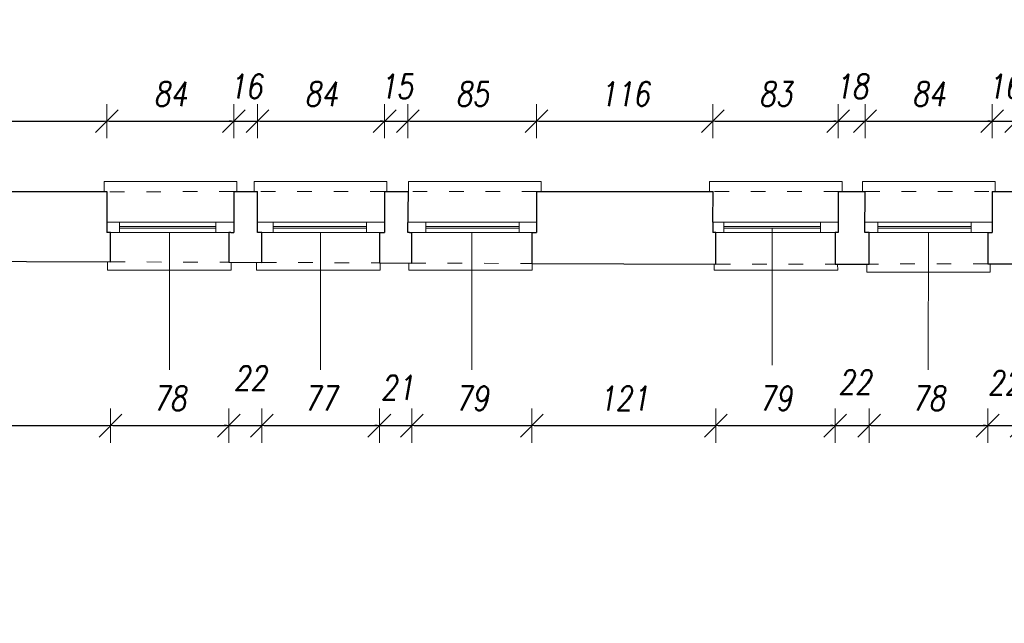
# Model space of a CAD drawing. Header units: millimetres. Extents: x -58431 to 28973, y -32170 to 9431.
# Tile 38 of 54: x -28274 to -21783, y -13723 to -9742. Entities that reach past the tile are written whole.
import ezdxf

# ---------------------------------------------------------------- set-up
doc = ezdxf.new("R2010")
doc.units = ezdxf.units.MM
doc.header["$LTSCALE"] = 8
doc.linetypes.add('ACAD_ISO03W100', pattern=[30, 12, -18])
doc.layers.get('Defpoints').update_dxf_attribs({"lineweight": 0})
for name, color, linetype, lineweight in [('A_DIMEN', 7, 'Continuous', 0), ('BAM_OPISY POWIERZCHNI', 40, 'Continuous', 0), ('piętro_dzwi i okna', 3, 'Continuous', 0), ('piętro_parapet', 6, 'Continuous', 0), ('piętro_podciąg', 2, 'ACAD_ISO03W100', 0), ('piętro_rzut', 7, 'Continuous', 30), ('wymiarowanie', 4, 'Continuous', 0)]:
    doc.layers.add(name, color=color, linetype=linetype, lineweight=lineweight)
doc.styles.add('ROMANS1', font='romans.shx', dxfattribs={"width": 0.8, "oblique": 10})
doc.dimstyles.new('NARCH100', dxfattribs={"dimscale": 100, "dimtxt": 1.6, "dimasz": 0.15, "dimexe": 0, "dimexo": 0, "dimgap": 1, "dimtad": 1, "dimdec": 0, "dimlfac": 0.1, "dimrnd": 1, "dimdsep": 46, "dimtxsty": 'ROMANS1', "dimblk": 'wym', "dimcen": -1.5, "dimse1": 1, "dimse2": 1, "dimclrd": 4, "dimclre": 4, "dimclrt": 3, "dimadec": 0, "dimazin": 0, "dimtfac": 0.04, "dimtdec": 0, "dimtmove": 2, "dimatfit": 3, "dimldrblk": 'wym', "dimfxl": 0, "dimtolj": 1, "dimarcsym": 0})

# ---------------------------------------------------------------- blocks, each defined once
blk = doc.blocks.new('wym')
at = {"layer": 'A_DIMEN', "color": 4, "ltscale": 100}
for p, q in [((-5, -5), (5, 5)), ((0, -7.5), (0, 7.5)), ((-5, 0), (5, 0))]:
    blk.add_line(p, q, dxfattribs=at)
blk = doc.blocks.new('*D417')
at = {"layer": 'BAM_OPISY POWIERZCHNI', "color": 4, "lineweight": -2, "transparency": 16777216}
blk.add_line((-29854.1, -10411.8), (-27715.2, -10411.8), dxfattribs=at)
at = {"layer": 'Defpoints', "color": 0, "transparency": 16777216}
for p in [(-27700.2, -10411.8), (-29869.1, -11076.6), (-27700.2, -11076.7)]:
    blk.add_point(p, dxfattribs=at)
at = {"layer": 'BAM_OPISY POWIERZCHNI', "color": 4, "lineweight": -2, "transparency": 16777216, "xscale": 15, "yscale": 15, "zscale": 15, "rotation": 179.9999999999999}
blk.add_blockref('wym', (-29869.1, -10411.8), dxfattribs=at)
at = {"layer": 'BAM_OPISY POWIERZCHNI', "color": 4, "lineweight": -2, "transparency": 16777216, "xscale": 15, "yscale": 15, "zscale": 15}
blk.add_blockref('wym', (-27700.2, -10411.8), dxfattribs=at)
at = {"layer": 'BAM_OPISY POWIERZCHNI', "color": 3, "transparency": 16777216, "insert": (-28784.6, -10231.8), "char_height": 160, "attachment_point": 5, "style": 'ROMANS1'}
blk.add_mtext('\\A1;217', dxfattribs=at)
blk = doc.blocks.new('*D418')
at = {"layer": 'BAM_OPISY POWIERZCHNI', "color": 4, "lineweight": -2, "transparency": 16777216}
blk.add_line((-27685.2, -10411.8), (-26877.9, -10411.8), dxfattribs=at)
at = {"layer": 'Defpoints', "color": 0, "transparency": 16777216}
for p in [(-26862.9, -10411.8), (-27700.2, -11076.7), (-26862.9, -11076.6)]:
    blk.add_point(p, dxfattribs=at)
at = {"layer": 'BAM_OPISY POWIERZCHNI', "color": 4, "lineweight": -2, "transparency": 16777216, "xscale": 15, "yscale": 15, "zscale": 15, "rotation": 179.9999999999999}
blk.add_blockref('wym', (-27700.2, -10411.8), dxfattribs=at)
at = {"layer": 'BAM_OPISY POWIERZCHNI', "color": 4, "lineweight": -2, "transparency": 16777216, "xscale": 15, "yscale": 15, "zscale": 15}
blk.add_blockref('wym', (-26862.9, -10411.8), dxfattribs=at)
at = {"layer": 'BAM_OPISY POWIERZCHNI', "color": 3, "transparency": 16777216, "insert": (-27281.5, -10231.8), "char_height": 160, "attachment_point": 5, "style": 'ROMANS1'}
blk.add_mtext('\\A1;84', dxfattribs=at)
blk = doc.blocks.new('*D419')
at = {"layer": 'BAM_OPISY POWIERZCHNI', "color": 4, "lineweight": -2, "transparency": 16777216}
for p, q in [((-26877.9, -10411.8), (-26892.9, -10411.8)), ((-26862.9, -10411.8), (-26705.7, -10411.8)), ((-26690.7, -10411.8), (-26675.7, -10411.8))]:
    blk.add_line(p, q, dxfattribs=at)
at = {"layer": 'Defpoints', "color": 0, "transparency": 16777216}
for p in [(-26705.7, -10411.8), (-26862.9, -11076.6), (-26705.7, -11076.7)]:
    blk.add_point(p, dxfattribs=at)
at = {"layer": 'BAM_OPISY POWIERZCHNI', "color": 4, "lineweight": -2, "transparency": 16777216, "xscale": 15, "yscale": 15, "zscale": 15}
for p, rotation in [((-26862.9, -10411.8), 359.9999999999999), ((-26705.7, -10411.8), 179.9999999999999)]:
    blk.add_blockref('wym', p, dxfattribs=dict(at, rotation=rotation))
at = {"layer": 'BAM_OPISY POWIERZCHNI', "color": 3, "transparency": 16777216, "insert": (-26784.3, -10181.8), "char_height": 160, "attachment_point": 5, "style": 'ROMANS1'}
blk.add_mtext('\\A1;16', dxfattribs=at)
blk = doc.blocks.new('*D460')
at = {"layer": 'BAM_OPISY POWIERZCHNI', "color": 4, "lineweight": -2, "transparency": 16777216}
blk.add_line((-26690.7, -10411.8), (-25883.2, -10411.8), dxfattribs=at)
at = {"layer": 'Defpoints', "color": 0, "transparency": 16777216}
for p in [(-25868.2, -10411.8), (-26705.7, -11076.7), (-25868.2, -11078.3)]:
    blk.add_point(p, dxfattribs=at)
at = {"layer": 'BAM_OPISY POWIERZCHNI', "color": 4, "lineweight": -2, "transparency": 16777216, "xscale": 15, "yscale": 15, "zscale": 15, "rotation": 179.9999999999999}
blk.add_blockref('wym', (-26705.7, -10411.8), dxfattribs=at)
at = {"layer": 'BAM_OPISY POWIERZCHNI', "color": 4, "lineweight": -2, "transparency": 16777216, "xscale": 15, "yscale": 15, "zscale": 15}
blk.add_blockref('wym', (-25868.2, -10411.8), dxfattribs=at)
at = {"layer": 'BAM_OPISY POWIERZCHNI', "color": 3, "transparency": 16777216, "insert": (-26287, -10231.8), "char_height": 160, "attachment_point": 5, "style": 'ROMANS1'}
blk.add_mtext('\\A1;84', dxfattribs=at)
blk = doc.blocks.new('*D461')
at = {"layer": 'BAM_OPISY POWIERZCHNI', "color": 4, "lineweight": -2, "transparency": 16777216}
for p, q in [((-25883.2, -10411.8), (-25898.2, -10411.8)), ((-25868.2, -10411.8), (-25715, -10411.8)), ((-25700, -10411.8), (-25685, -10411.8))]:
    blk.add_line(p, q, dxfattribs=at)
at = {"layer": 'Defpoints', "color": 0, "transparency": 16777216}
for p in [(-25715, -10411.8), (-25868.2, -11078.3), (-25715, -11076.7)]:
    blk.add_point(p, dxfattribs=at)
at = {"layer": 'BAM_OPISY POWIERZCHNI', "color": 4, "lineweight": -2, "transparency": 16777216, "xscale": 15, "yscale": 15, "zscale": 15}
for p, rotation in [((-25868.2, -10411.8), 359.9999999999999), ((-25715, -10411.8), 179.9999999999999)]:
    blk.add_blockref('wym', p, dxfattribs=dict(at, rotation=rotation))
at = {"layer": 'BAM_OPISY POWIERZCHNI', "color": 3, "transparency": 16777216, "insert": (-25791.6, -10181.8), "char_height": 160, "attachment_point": 5, "style": 'ROMANS1'}
blk.add_mtext('\\A1;15', dxfattribs=at)
blk = doc.blocks.new('*D462')
at = {"layer": 'BAM_OPISY POWIERZCHNI', "color": 4, "lineweight": -2, "transparency": 16777216}
blk.add_line((-25700, -10411.8), (-24882.1, -10411.8), dxfattribs=at)
at = {"layer": 'Defpoints', "color": 0, "transparency": 16777216}
for p in [(-24867.1, -10411.8), (-25715, -11076.7), (-24867.1, -11076.6)]:
    blk.add_point(p, dxfattribs=at)
at = {"layer": 'BAM_OPISY POWIERZCHNI', "color": 4, "lineweight": -2, "transparency": 16777216, "xscale": 15, "yscale": 15, "zscale": 15, "rotation": 179.9999999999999}
blk.add_blockref('wym', (-25715, -10411.8), dxfattribs=at)
at = {"layer": 'BAM_OPISY POWIERZCHNI', "color": 4, "lineweight": -2, "transparency": 16777216, "xscale": 15, "yscale": 15, "zscale": 15}
blk.add_blockref('wym', (-24867.1, -10411.8), dxfattribs=at)
at = {"layer": 'BAM_OPISY POWIERZCHNI', "color": 3, "transparency": 16777216, "insert": (-25291, -10231.8), "char_height": 160, "attachment_point": 5, "style": 'ROMANS1'}
blk.add_mtext('\\A1;85', dxfattribs=at)
blk = doc.blocks.new('*D463')
at = {"layer": 'BAM_OPISY POWIERZCHNI', "color": 4, "lineweight": -2, "transparency": 16777216}
blk.add_line((-24852.1, -10411.8), (-23720.1, -10411.8), dxfattribs=at)
at = {"layer": 'Defpoints', "color": 0, "transparency": 16777216}
for p in [(-23705.1, -10411.8), (-24867.1, -11076.6), (-23705.1, -11076.7)]:
    blk.add_point(p, dxfattribs=at)
at = {"layer": 'BAM_OPISY POWIERZCHNI', "color": 4, "lineweight": -2, "transparency": 16777216, "xscale": 15, "yscale": 15, "zscale": 15, "rotation": 179.9999999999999}
blk.add_blockref('wym', (-24867.1, -10411.8), dxfattribs=at)
at = {"layer": 'BAM_OPISY POWIERZCHNI', "color": 4, "lineweight": -2, "transparency": 16777216, "xscale": 15, "yscale": 15, "zscale": 15}
blk.add_blockref('wym', (-23705.1, -10411.8), dxfattribs=at)
at = {"layer": 'BAM_OPISY POWIERZCHNI', "color": 3, "transparency": 16777216, "insert": (-24286.1, -10231.8), "char_height": 160, "attachment_point": 5, "style": 'ROMANS1'}
blk.add_mtext('\\A1;116', dxfattribs=at)
blk = doc.blocks.new('*D464')
at = {"layer": 'BAM_OPISY POWIERZCHNI', "color": 4, "lineweight": -2, "transparency": 16777216}
blk.add_line((-23690.1, -10411.8), (-22892.8, -10411.8), dxfattribs=at)
at = {"layer": 'Defpoints', "color": 0, "transparency": 16777216}
for p in [(-22877.8, -10411.8), (-23705.1, -11076.7), (-22877.8, -11078.3)]:
    blk.add_point(p, dxfattribs=at)
at = {"layer": 'BAM_OPISY POWIERZCHNI', "color": 4, "lineweight": -2, "transparency": 16777216, "xscale": 15, "yscale": 15, "zscale": 15, "rotation": 179.9999999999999}
blk.add_blockref('wym', (-23705.1, -10411.8), dxfattribs=at)
at = {"layer": 'BAM_OPISY POWIERZCHNI', "color": 4, "lineweight": -2, "transparency": 16777216, "xscale": 15, "yscale": 15, "zscale": 15}
blk.add_blockref('wym', (-22877.8, -10411.8), dxfattribs=at)
at = {"layer": 'BAM_OPISY POWIERZCHNI', "color": 3, "transparency": 16777216, "insert": (-23291.4, -10231.8), "char_height": 160, "attachment_point": 5, "style": 'ROMANS1'}
blk.add_mtext('\\A1;83', dxfattribs=at)
blk = doc.blocks.new('*D465')
at = {"layer": 'BAM_OPISY POWIERZCHNI', "color": 4, "lineweight": -2, "transparency": 16777216}
for p, q in [((-22892.8, -10411.8), (-22907.8, -10411.8)), ((-22877.8, -10411.8), (-22701.4, -10411.8)), ((-22686.4, -10411.8), (-22671.4, -10411.8))]:
    blk.add_line(p, q, dxfattribs=at)
at = {"layer": 'Defpoints', "color": 0, "transparency": 16777216}
for p in [(-22701.4, -10411.8), (-22877.8, -11078.3), (-22701.4, -11076.7)]:
    blk.add_point(p, dxfattribs=at)
at = {"layer": 'BAM_OPISY POWIERZCHNI', "color": 4, "lineweight": -2, "transparency": 16777216, "xscale": 15, "yscale": 15, "zscale": 15}
for p, rotation in [((-22877.8, -10411.8), 359.9999999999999), ((-22701.4, -10411.8), 179.9999999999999)]:
    blk.add_blockref('wym', p, dxfattribs=dict(at, rotation=rotation))
at = {"layer": 'BAM_OPISY POWIERZCHNI', "color": 3, "transparency": 16777216, "insert": (-22789.6, -10181.8), "char_height": 160, "attachment_point": 5, "style": 'ROMANS1'}
blk.add_mtext('\\A1;18', dxfattribs=at)
blk = doc.blocks.new('*D466')
at = {"layer": 'BAM_OPISY POWIERZCHNI', "color": 4, "lineweight": -2, "transparency": 16777216}
blk.add_line((-22686.4, -10411.8), (-21877.4, -10411.8), dxfattribs=at)
at = {"layer": 'Defpoints', "color": 0, "transparency": 16777216}
for p in [(-21862.4, -10411.8), (-22701.4, -11076.7), (-21862.4, -11076.6)]:
    blk.add_point(p, dxfattribs=at)
at = {"layer": 'BAM_OPISY POWIERZCHNI', "color": 4, "lineweight": -2, "transparency": 16777216, "xscale": 15, "yscale": 15, "zscale": 15, "rotation": 179.9999999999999}
blk.add_blockref('wym', (-22701.4, -10411.8), dxfattribs=at)
at = {"layer": 'BAM_OPISY POWIERZCHNI', "color": 4, "lineweight": -2, "transparency": 16777216, "xscale": 15, "yscale": 15, "zscale": 15}
blk.add_blockref('wym', (-21862.4, -10411.8), dxfattribs=at)
at = {"layer": 'BAM_OPISY POWIERZCHNI', "color": 3, "transparency": 16777216, "insert": (-22281.9, -10231.8), "char_height": 160, "attachment_point": 5, "style": 'ROMANS1'}
blk.add_mtext('\\A1;84', dxfattribs=at)
blk = doc.blocks.new('*D467')
at = {"layer": 'BAM_OPISY POWIERZCHNI', "color": 4, "lineweight": -2, "transparency": 16777216}
for p, q in [((-21877.4, -10411.8), (-21892.4, -10411.8)), ((-21862.4, -10411.8), (-21704, -10411.8)), ((-21689, -10411.8), (-21674, -10411.8))]:
    blk.add_line(p, q, dxfattribs=at)
at = {"layer": 'Defpoints', "color": 0, "transparency": 16777216}
for p in [(-21704, -10411.8), (-21862.4, -11076.6), (-21704, -11076.7)]:
    blk.add_point(p, dxfattribs=at)
at = {"layer": 'BAM_OPISY POWIERZCHNI', "color": 4, "lineweight": -2, "transparency": 16777216, "xscale": 15, "yscale": 15, "zscale": 15}
for p, rotation in [((-21862.4, -10411.8), 359.9999999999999), ((-21704, -10411.8), 179.9999999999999)]:
    blk.add_blockref('wym', p, dxfattribs=dict(at, rotation=rotation))
at = {"layer": 'BAM_OPISY POWIERZCHNI', "color": 3, "transparency": 16777216, "insert": (-21783.2, -10181.8), "char_height": 160, "attachment_point": 5, "style": 'ROMANS1'}
blk.add_mtext('\\A1;16', dxfattribs=at)
blk = doc.blocks.new('*D525')
at = {"layer": 'BAM_OPISY POWIERZCHNI', "color": 4, "lineweight": -2, "transparency": 16777216}
blk.add_line((-29879.5, -12419.5), (-27690.6, -12419.5), dxfattribs=at)
at = {"layer": 'Defpoints', "color": 0, "transparency": 16777216}
for p in [(-29894.5, -11330.5, 22637.2), (-27675.6, -11339.1, 22637.2), (-27675.6, -12419.5)]:
    blk.add_point(p, dxfattribs=at)
at = {"layer": 'BAM_OPISY POWIERZCHNI', "color": 4, "lineweight": -2, "transparency": 16777216, "xscale": 15, "yscale": 15, "zscale": 15, "rotation": 179.9999999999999}
blk.add_blockref('wym', (-29894.5, -12419.5), dxfattribs=at)
at = {"layer": 'BAM_OPISY POWIERZCHNI', "color": 4, "lineweight": -2, "transparency": 16777216, "xscale": 15, "yscale": 15, "zscale": 15}
blk.add_blockref('wym', (-27675.6, -12419.5), dxfattribs=at)
at = {"layer": 'BAM_OPISY POWIERZCHNI', "color": 3, "transparency": 16777216, "insert": (-28785.1, -12239.5), "char_height": 160, "attachment_point": 5, "style": 'ROMANS1'}
blk.add_mtext('\\A1;222', dxfattribs=at)
blk = doc.blocks.new('*D526')
at = {"layer": 'BAM_OPISY POWIERZCHNI', "color": 4, "lineweight": -2, "transparency": 16777216}
blk.add_line((-27660.6, -12419.5), (-26910.9, -12419.5), dxfattribs=at)
at = {"layer": 'Defpoints', "color": 0, "transparency": 16777216}
for p in [(-27675.6, -11339.1, 22637.2), (-26895.9, -11342.2), (-26895.9, -12419.5)]:
    blk.add_point(p, dxfattribs=at)
at = {"layer": 'BAM_OPISY POWIERZCHNI', "color": 4, "lineweight": -2, "transparency": 16777216, "xscale": 15, "yscale": 15, "zscale": 15, "rotation": 179.9999999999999}
blk.add_blockref('wym', (-27675.6, -12419.5), dxfattribs=at)
at = {"layer": 'BAM_OPISY POWIERZCHNI', "color": 4, "lineweight": -2, "transparency": 16777216, "xscale": 15, "yscale": 15, "zscale": 15}
blk.add_blockref('wym', (-26895.9, -12419.5), dxfattribs=at)
at = {"layer": 'BAM_OPISY POWIERZCHNI', "color": 3, "transparency": 16777216, "insert": (-27285.8, -12239.5), "char_height": 160, "attachment_point": 5, "style": 'ROMANS1'}
blk.add_mtext('\\A1;78', dxfattribs=at)
blk = doc.blocks.new('*D527')
at = {"layer": 'BAM_OPISY POWIERZCHNI', "color": 4, "lineweight": -2, "transparency": 16777216}
for p, q in [((-26910.9, -12419.5), (-26925.9, -12419.5)), ((-26895.9, -12419.5), (-26678.2, -12419.5)), ((-26663.2, -12419.5), (-26648.2, -12419.5))]:
    blk.add_line(p, q, dxfattribs=at)
at = {"layer": 'Defpoints', "color": 0, "transparency": 16777216}
for p in [(-26895.9, -11342.2), (-26678.2, -11343, 22637.2), (-26678.2, -12419.5)]:
    blk.add_point(p, dxfattribs=at)
at = {"layer": 'BAM_OPISY POWIERZCHNI', "color": 4, "lineweight": -2, "transparency": 16777216, "xscale": 15, "yscale": 15, "zscale": 15}
for p, rotation in [((-26895.9, -12419.5), 359.9999999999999), ((-26678.2, -12419.5), 179.9999999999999)]:
    blk.add_blockref('wym', p, dxfattribs=dict(at, rotation=rotation))
at = {"layer": 'BAM_OPISY POWIERZCHNI', "color": 3, "transparency": 16777216, "insert": (-26754, -12106.1), "char_height": 160, "attachment_point": 5, "style": 'ROMANS1'}
blk.add_mtext('\\A1;22', dxfattribs=at)
blk = doc.blocks.new('*D528')
at = {"layer": 'BAM_OPISY POWIERZCHNI', "color": 4, "lineweight": -2, "transparency": 16777216}
blk.add_line((-26663.2, -12419.5), (-25918.2, -12419.5), dxfattribs=at)
at = {"layer": 'Defpoints', "color": 0, "transparency": 16777216}
for p in [(-26678.2, -11343, 22637.2), (-25903.2, -11346), (-25903.2, -12419.5)]:
    blk.add_point(p, dxfattribs=at)
at = {"layer": 'BAM_OPISY POWIERZCHNI', "color": 4, "lineweight": -2, "transparency": 16777216, "xscale": 15, "yscale": 15, "zscale": 15, "rotation": 179.9999999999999}
blk.add_blockref('wym', (-26678.2, -12419.5), dxfattribs=at)
at = {"layer": 'BAM_OPISY POWIERZCHNI', "color": 4, "lineweight": -2, "transparency": 16777216, "xscale": 15, "yscale": 15, "zscale": 15}
blk.add_blockref('wym', (-25903.2, -12419.5), dxfattribs=at)
at = {"layer": 'BAM_OPISY POWIERZCHNI', "color": 3, "transparency": 16777216, "insert": (-26290.7, -12239.5), "char_height": 160, "attachment_point": 5, "style": 'ROMANS1'}
blk.add_mtext('\\A1;77', dxfattribs=at)
blk = doc.blocks.new('*D529')
at = {"layer": 'BAM_OPISY POWIERZCHNI', "color": 4, "lineweight": -2, "transparency": 16777216}
for p, q in [((-25918.2, -12419.5), (-25933.2, -12419.5)), ((-25903.2, -12419.5), (-25688.6, -12419.5)), ((-25673.6, -12419.5), (-25658.6, -12419.5))]:
    blk.add_line(p, q, dxfattribs=at)
at = {"layer": 'Defpoints', "color": 0, "transparency": 16777216}
for p in [(-25903.2, -11346), (-25688.6, -11346.9), (-25688.6, -12419.5)]:
    blk.add_point(p, dxfattribs=at)
at = {"layer": 'BAM_OPISY POWIERZCHNI', "color": 4, "lineweight": -2, "transparency": 16777216, "xscale": 15, "yscale": 15, "zscale": 15}
for p, rotation in [((-25903.2, -12419.5), 359.9999999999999), ((-25688.6, -12419.5), 179.9999999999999)]:
    blk.add_blockref('wym', p, dxfattribs=dict(at, rotation=rotation))
at = {"layer": 'BAM_OPISY POWIERZCHNI', "color": 3, "transparency": 16777216, "insert": (-25785, -12168.3), "char_height": 160, "attachment_point": 5, "style": 'ROMANS1'}
blk.add_mtext('\\A1;21', dxfattribs=at)
blk = doc.blocks.new('*D530')
at = {"layer": 'BAM_OPISY POWIERZCHNI', "color": 4, "lineweight": -2, "transparency": 16777216}
blk.add_line((-25673.6, -12419.5), (-24913, -12419.5), dxfattribs=at)
at = {"layer": 'Defpoints', "color": 0, "transparency": 16777216}
for p in [(-25688.6, -11346.9), (-24898, -11349.9, 22637.2), (-24898, -12419.5)]:
    blk.add_point(p, dxfattribs=at)
at = {"layer": 'BAM_OPISY POWIERZCHNI', "color": 4, "lineweight": -2, "transparency": 16777216, "xscale": 15, "yscale": 15, "zscale": 15, "rotation": 179.9999999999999}
blk.add_blockref('wym', (-25688.6, -12419.5), dxfattribs=at)
at = {"layer": 'BAM_OPISY POWIERZCHNI', "color": 4, "lineweight": -2, "transparency": 16777216, "xscale": 15, "yscale": 15, "zscale": 15}
blk.add_blockref('wym', (-24898, -12419.5), dxfattribs=at)
at = {"layer": 'BAM_OPISY POWIERZCHNI', "color": 3, "transparency": 16777216, "insert": (-25293.3, -12239.5), "char_height": 160, "attachment_point": 5, "style": 'ROMANS1'}
blk.add_mtext('\\A1;79', dxfattribs=at)
blk = doc.blocks.new('*D531')
at = {"layer": 'BAM_OPISY POWIERZCHNI', "color": 4, "lineweight": -2, "transparency": 16777216}
blk.add_line((-24883, -12419.5), (-23700, -12419.5), dxfattribs=at)
at = {"layer": 'Defpoints', "color": 0, "transparency": 16777216}
for p in [(-24898, -11349.9, 22637.2), (-23685, -11354.7, 22637.2), (-23685, -12419.5)]:
    blk.add_point(p, dxfattribs=at)
at = {"layer": 'BAM_OPISY POWIERZCHNI', "color": 4, "lineweight": -2, "transparency": 16777216, "xscale": 15, "yscale": 15, "zscale": 15, "rotation": 179.9999999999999}
blk.add_blockref('wym', (-24898, -12419.5), dxfattribs=at)
at = {"layer": 'BAM_OPISY POWIERZCHNI', "color": 4, "lineweight": -2, "transparency": 16777216, "xscale": 15, "yscale": 15, "zscale": 15}
blk.add_blockref('wym', (-23685, -12419.5), dxfattribs=at)
at = {"layer": 'BAM_OPISY POWIERZCHNI', "color": 3, "transparency": 16777216, "insert": (-24291.5, -12239.5), "char_height": 160, "attachment_point": 5, "style": 'ROMANS1'}
blk.add_mtext('\\A1;121', dxfattribs=at)
blk = doc.blocks.new('*D532')
at = {"layer": 'BAM_OPISY POWIERZCHNI', "color": 4, "lineweight": -2, "transparency": 16777216}
blk.add_line((-23670, -12419.5), (-22913.1, -12419.5), dxfattribs=at)
at = {"layer": 'Defpoints', "color": 0, "transparency": 16777216}
for p in [(-23685, -11354.7, 22637.2), (-22898.1, -11353.7), (-22898.1, -12419.5)]:
    blk.add_point(p, dxfattribs=at)
at = {"layer": 'BAM_OPISY POWIERZCHNI', "color": 4, "lineweight": -2, "transparency": 16777216, "xscale": 15, "yscale": 15, "zscale": 15, "rotation": 179.9999999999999}
blk.add_blockref('wym', (-23685, -12419.5), dxfattribs=at)
at = {"layer": 'BAM_OPISY POWIERZCHNI', "color": 4, "lineweight": -2, "transparency": 16777216, "xscale": 15, "yscale": 15, "zscale": 15}
blk.add_blockref('wym', (-22898.1, -12419.5), dxfattribs=at)
at = {"layer": 'BAM_OPISY POWIERZCHNI', "color": 3, "transparency": 16777216, "insert": (-23291.6, -12239.5), "char_height": 160, "attachment_point": 5, "style": 'ROMANS1'}
blk.add_mtext('\\A1;79', dxfattribs=at)
blk = doc.blocks.new('*D533')
at = {"layer": 'BAM_OPISY POWIERZCHNI', "color": 4, "lineweight": -2, "transparency": 16777216}
for p, q in [((-22913.1, -12419.5), (-22928.1, -12419.5)), ((-22898.1, -12419.5), (-22674.8, -12419.5)), ((-22659.8, -12419.5), (-22644.8, -12419.5))]:
    blk.add_line(p, q, dxfattribs=at)
at = {"layer": 'Defpoints', "color": 0, "transparency": 16777216}
for p in [(-22898.1, -11353.7), (-22674.8, -11353.4), (-22674.8, -12419.5)]:
    blk.add_point(p, dxfattribs=at)
at = {"layer": 'BAM_OPISY POWIERZCHNI', "color": 4, "lineweight": -2, "transparency": 16777216, "xscale": 15, "yscale": 15, "zscale": 15}
for p, rotation in [((-22898.1, -12419.5), 359.9999999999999), ((-22674.8, -12419.5), 179.9999999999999)]:
    blk.add_blockref('wym', p, dxfattribs=dict(at, rotation=rotation))
at = {"layer": 'BAM_OPISY POWIERZCHNI', "color": 3, "transparency": 16777216, "insert": (-22768.2, -12132.9), "char_height": 160, "attachment_point": 5, "style": 'ROMANS1'}
blk.add_mtext('\\A1;22', dxfattribs=at)
blk = doc.blocks.new('*D534')
at = {"layer": 'BAM_OPISY POWIERZCHNI', "color": 4, "lineweight": -2, "transparency": 16777216}
blk.add_line((-22659.8, -12419.5), (-21907.8, -12419.5), dxfattribs=at)
at = {"layer": 'Defpoints', "color": 0, "transparency": 16777216}
for p in [(-22674.8, -11353.4), (-21892.8, -11352.4), (-21892.8, -12419.5)]:
    blk.add_point(p, dxfattribs=at)
at = {"layer": 'BAM_OPISY POWIERZCHNI', "color": 4, "lineweight": -2, "transparency": 16777216, "xscale": 15, "yscale": 15, "zscale": 15, "rotation": 179.9999999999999}
blk.add_blockref('wym', (-22674.8, -12419.5), dxfattribs=at)
at = {"layer": 'BAM_OPISY POWIERZCHNI', "color": 4, "lineweight": -2, "transparency": 16777216, "xscale": 15, "yscale": 15, "zscale": 15}
blk.add_blockref('wym', (-21892.8, -12419.5), dxfattribs=at)
at = {"layer": 'BAM_OPISY POWIERZCHNI', "color": 3, "transparency": 16777216, "insert": (-22283.8, -12239.5), "char_height": 160, "attachment_point": 5, "style": 'ROMANS1'}
blk.add_mtext('\\A1;78', dxfattribs=at)
blk = doc.blocks.new('*D535')
at = {"layer": 'BAM_OPISY POWIERZCHNI', "color": 4, "lineweight": -2, "transparency": 16777216}
for p, q in [((-21907.8, -12419.5), (-21922.8, -12419.5)), ((-21892.8, -12419.5), (-21669.5, -12419.5)), ((-21654.5, -12419.5), (-21639.5, -12419.5))]:
    blk.add_line(p, q, dxfattribs=at)
at = {"layer": 'Defpoints', "color": 0, "transparency": 16777216}
for p in [(-21892.8, -11352.4), (-21669.5, -11352.1), (-21669.5, -12419.5)]:
    blk.add_point(p, dxfattribs=at)
at = {"layer": 'BAM_OPISY POWIERZCHNI', "color": 4, "lineweight": -2, "transparency": 16777216, "xscale": 15, "yscale": 15, "zscale": 15}
for p, rotation in [((-21892.8, -12419.5), 359.9999999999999), ((-21669.5, -12419.5), 179.9999999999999)]:
    blk.add_blockref('wym', p, dxfattribs=dict(at, rotation=rotation))
at = {"layer": 'BAM_OPISY POWIERZCHNI', "color": 3, "transparency": 16777216, "insert": (-21782.3, -12137.3), "char_height": 160, "attachment_point": 5, "style": 'ROMANS1'}
blk.add_mtext('\\A1;22', dxfattribs=at)

msp = doc.modelspace()

# ---------------------------------------------------------------- linework, layer by layer
at = {"layer": 'piętro_dzwi i okna'}
for points in [[(-27700.2, -11076.7), (-26862.9, -11076.6)], [(-27617.2, -11146.6), (-27617.2, -11076.7)], [(-26981.7, -11146.6), (-26981.7, -11076.6)], [(-26705.7, -11076.7), (-25868.2, -11076.6)], [(-26603.8, -11146.6), (-26603.8, -11076.7)], [(-25988.3, -11146.6), (-25988.3, -11076.6)], [(-25715, -11076.7), (-24867.1, -11076.6)], [(-25597.2, -11146.6), (-25597.2, -11076.7)], [(-24981.7, -11146.6), (-24981.7, -11076.6)], [(-23705.1, -11076.7), (-22877.8, -11076.6)], [(-23631.4, -11146.6), (-23631.4, -11076.7)], [(-22995.9, -11146.6), (-22995.9, -11076.6)], [(-22701.4, -11076.7), (-21862.4, -11076.6)], [(-22618, -11146.6), (-22618, -11076.7)], [(-22002.5, -11146.6), (-22002.5, -11076.6)], [(-27675.6, -11146.6), (-26895.9, -11146.6)], [(-27617.2, -11106.3), (-26981.7, -11106.3)], [(-27617.2, -11115.9), (-26981.7, -11115.9)], [(-26678.2, -11146.6), (-25903.2, -11146.6)], [(-26603.8, -11106.3), (-25988.3, -11106.3)], [(-26603.8, -11115.9), (-25988.3, -11115.9)], [(-25688.6, -11146.6), (-24898, -11146.6)], [(-25597.2, -11106.3), (-24981.7, -11106.3)], [(-25597.2, -11115.9), (-24981.7, -11115.9)], [(-23685, -11146.6), (-22898.1, -11146.6)], [(-23685, -11146.6), (-22898.1, -11146.6)], [(-23631.4, -11106.3), (-22995.9, -11106.3)], [(-23631.4, -11115.9), (-22995.9, -11115.9)], [(-22674.8, -11146.6), (-21892.8, -11146.6)], [(-22618, -11106.3), (-22002.5, -11106.3)], [(-22618, -11115.9), (-22002.5, -11115.9)]]:
    msp.add_lwpolyline(points, dxfattribs=at)
at = {"layer": 'piętro_parapet'}
for points in [[(-27717.4, -10875.1), (-27717.4, -10808.9), (-26842.6, -10808.9), (-26842.6, -10875.1)], [(-26728.7, -10875.1), (-26728.7, -10808.9), (-25853.9, -10808.9), (-25853.9, -10875.1)], [(-25711.6, -10884.6), (-25711.6, -10808.9), (-24836.8, -10808.9), (-24836.8, -10875.1)], [(-23725.8, -10875.1), (-23725.8, -10808.9), (-22851.1, -10808.9), (-22851.1, -10875.1)], [(-22718, -10875.1), (-22718, -10808.9), (-21843.3, -10808.9), (-21843.2, -10875.1)], [(-27695.2, -11339.1), (-27695.2, -11394.3), (-26880.5, -11394.3), (-26880.8, -11342.2)], [(-26712.3, -11342.9), (-26712.3, -11394.3), (-25897.6, -11394.3), (-25897.9, -11346)], [(-25709.7, -11346.8), (-25709.7, -11394.3), (-24895, -11394.3), (-24895.3, -11350)], [(-23696.4, -11355.2), (-23696.4, -11394.3), (-22881.7, -11394.3), (-22881.9, -11353.7)], [(-22690.2, -11353.4), (-22690.2, -11406.1), (-21875.5, -11406.1), (-21875.7, -11352.4)]]:
    msp.add_lwpolyline(points, dxfattribs=at)
at = {"layer": 'piętro_podciąg'}
for points in [[(-26862.9, -10875.1), (-27700.2, -10877.8)], [(-25868.2, -10875.1), (-26706.4, -10875.1)], [(-24867.1, -10875.1), (-25712.2, -10875.1)], [(-22877.8, -10875.1), (-23702.2, -10875.1)], [(-22700.5, -10875.1), (-21862.4, -10875.1)], [(-26678.1, -11343), (-25903.2, -11346)]]:
    msp.add_lwpolyline(points, dxfattribs=at)
at = {"layer": 'piętro_podciąg', "elevation": 22637.2}
for points in [[(-27675.6, -11339.1), (-26895.9, -11342.2)], [(-25693.2, -11346.8), (-24898, -11349.9)], [(-23685, -11354.7), (-22898.1, -11353.7)], [(-21892.8, -11352.4), (-22674.8, -11353.4)]]:
    msp.add_lwpolyline(points, dxfattribs=at)
at = {"layer": 'piętro_rzut'}
for p, q in [((-23705.1, -11076.7), (-23702.2, -10875.1)), ((-27675.6, -11339.1, 22637.2), (-27675.6, -11146.6, 22637.2)), ((-24898, -11146.6, 22637.2), (-24898, -11349.9, 22637.2)), ((-23685, -11354.7, 22637.2), (-23685, -11146.6, 22637.2))]:
    msp.add_line(p, q, dxfattribs=at)
for points in [[(-29869.1, -10876.1), (-27700.2, -10875.1)], [(-27700.2, -10875.1), (-27700.2, -11146.6)], [(-26862.9, -10875.1), (-26862.9, -11076.6)], [(-26862.9, -10875.1), (-26706.4, -10875.1)], [(-26705.5, -11146.6), (-26706.4, -10875.1)], [(-25868.2, -10875.1), (-25868.2, -11078.3)], [(-25868.2, -10875.1), (-25711.4, -10875.1)], [(-25716.2, -11146.2), (-25711.4, -10875.1)], [(-24867.1, -10875.1), (-24867.1, -11146.6)], [(-24867.1, -10875.1), (-23702.2, -10875.1)], [(-22877.8, -10875.1), (-22877.8, -11078.3)], [(-22877.8, -10875.1), (-22700.5, -10875.1)], [(-22701.7, -11146.6), (-22700.5, -10875.1)], [(-21862.4, -10875.1), (-21862.4, -11076.6)], [(-21862.4, -10875.1), (-21703.1, -10875.1)], [(-26862.6, -10915.8), (-26862.9, -10915.8)], [(-26862.9, -11076.6), (-26862.9, -11146.2)], [(-25868.2, -11078.3), (-25868.2, -11146.6)], [(-23705.1, -11076.7), (-23705.1, -11146.6)], [(-22877.8, -11078.3), (-22877.8, -11146.2)], [(-21862.4, -11076.6), (-21862.4, -11146.6)], [(-27675.6, -11146.6), (-27700.2, -11146.6)], [(-26895.9, -11146.2), (-26895.9, -11342.2)], [(-26881.9, -11146.2), (-26895.9, -11146.2)], [(-26881.9, -11146.2), (-26862.9, -11146.2)], [(-26678.2, -11146.6), (-26705.5, -11146.6)], [(-26678.2, -11343), (-26678.2, -11146.6)], [(-25903.2, -11146.6), (-25903.2, -11346)], [(-25903.2, -11146.6), (-25868.2, -11146.6)], [(-25703.9, -11146.2), (-25716.2, -11146.2)], [(-25703.9, -11146.2), (-25688.6, -11146.2)], [(-25703.5, -11146.2), (-25698.9, -11146.2)], [(-25688.6, -11346.9), (-25688.6, -11146.2)], [(-24898, -11146.6), (-24867.1, -11146.6)], [(-23685, -11146.6), (-23705.1, -11146.6)], [(-22898.1, -11146.2), (-22898.1, -11353.7)], [(-22877.8, -11146.2), (-22898.1, -11146.2)], [(-22674.8, -11146.6), (-22701.7, -11146.6)], [(-22674.8, -11353.4), (-22674.8, -11146.6)], [(-21892.8, -11146.6), (-21892.8, -11352.4)], [(-21892.8, -11146.6), (-21862.4, -11146.6)]]:
    msp.add_lwpolyline(points, dxfattribs=at)
at = {"layer": 'piętro_rzut', "elevation": 22637.2}
for points in [[(-29894.5, -11330.5), (-27675.6, -11339.1)], [(-26895.9, -11342.2), (-26678.2, -11343)], [(-25903.2, -11346), (-25688.6, -11346.9)], [(-24898, -11349.9), (-23685, -11354.7)], [(-22898.1, -11353.7), (-22674.8, -11353.4)], [(-21892.8, -11352.4), (-21669.5, -11352.1)]]:
    msp.add_lwpolyline(points, dxfattribs=at)
at = {"layer": 'wymiarowanie'}
for points in [[(-27286.3, -12052.1), (-27285.8, -11146.6)], [(-26291.2, -12052.1), (-26290.7, -11146.6)], [(-25293.8, -12052.1), (-25293.3, -11146.6)], [(-23314.2, -12021.4), (-23313.6, -11115.9)], [(-22284.3, -12052.1), (-22283.8, -11146.6)]]:
    msp.add_lwpolyline(points, dxfattribs=at)

# ---------------------------------------------------------------- dimensions: what is measured, and where the dimension line sits
at = {"layer": 'BAM_OPISY POWIERZCHNI'}
for base, p1, p2, picture, middle in [((-26705.7, -10411.8), (-26862.9, -11076.6), (-26705.7, -11076.7), '*D419', (-26784.3, -10181.8)), ((-25715, -10411.8), (-25868.2, -11078.3), (-25715, -11076.7), '*D461', (-25791.6, -10181.8)), ((-22701.4, -10411.8), (-22877.8, -11078.3), (-22701.4, -11076.7), '*D465', (-22789.6, -10181.8)), ((-21704, -10411.8), (-21862.4, -11076.6), (-21704, -11076.7), '*D467', (-21783.2, -10181.8)), ((-27700.2, -10411.8), (-29869.1, -11076.6), (-27700.2, -11076.7), '*D417', (-28784.6, -10231.8)), ((-26862.9, -10411.8), (-27700.2, -11076.7), (-26862.9, -11076.6), '*D418', (-27281.5, -10231.8)), ((-25868.2, -10411.8), (-26705.7, -11076.7), (-25868.2, -11078.3), '*D460', (-26287, -10231.8)), ((-24867.1, -10411.8), (-25715, -11076.7), (-24867.1, -11076.6), '*D462', (-25291, -10231.8)), ((-23705.1, -10411.8), (-24867.1, -11076.6), (-23705.1, -11076.7), '*D463', (-24286.1, -10231.8)), ((-22877.8, -10411.8), (-23705.1, -11076.7), (-22877.8, -11078.3), '*D464', (-23291.4, -10231.8)), ((-21862.4, -10411.8), (-22701.4, -11076.7), (-21862.4, -11076.6), '*D466', (-22281.9, -10231.8)), ((-27675.6, -12419.5), (-29894.5, -11330.5, 22637.2), (-27675.6, -11339.1, 22637.2), '*D525', (-28785.1, -12239.5)), ((-26895.9, -12419.5), (-27675.6, -11339.1, 22637.2), (-26895.9, -11342.2), '*D526', (-27285.8, -12239.5)), ((-25903.2336, -12419.4778), (-26678.152, -11343.0114, 22637.2311), (-25903.2336, -11346.0284), '*D528', (-26290.6928, -12239.4778)), ((-24898, -12419.5), (-25688.6, -11346.9), (-24898, -11349.9, 22637.2), '*D530', (-25293.3, -12239.5)), ((-23685, -12419.5), (-24898, -11349.9, 22637.2), (-23685, -11354.7, 22637.2), '*D531', (-24291.5, -12239.5)), ((-22898.1, -12419.5), (-23685, -11354.7, 22637.2), (-22898.1, -11353.7), '*D532', (-23291.6, -12239.5)), ((-21892.8, -12419.5), (-22674.8, -11353.4), (-21892.8, -11352.4), '*D534', (-22283.8, -12239.5))]:
    dim = msp.add_linear_dim(base=base, p1=p1, p2=p2, dimstyle='NARCH100', dxfattribs=at)
    dim.commit()
    dim.dimension.update_dxf_attribs({"geometry": picture, "text_midpoint": middle})
for base, p1, p2, picture, middle in [((-26678.2, -12419.5), (-26895.9, -11342.2), (-26678.2, -11343, 22637.2), '*D527', (-26754, -12106.1)), ((-25688.6, -12419.5), (-25903.2, -11346), (-25688.6, -11346.9), '*D529', (-25785, -12168.3)), ((-22674.8, -12419.5), (-22898.1, -11353.7), (-22674.8, -11353.4), '*D533', (-22768.2, -12132.9)), ((-21669.5, -12419.5), (-21892.8, -11352.4), (-21669.5, -11352.1), '*D535', (-21782.3, -12137.3))]:
    dim = msp.add_linear_dim(base=base, p1=p1, p2=p2, dimstyle='NARCH100', dxfattribs=at)
    dim.commit()
    dim.dimension.update_dxf_attribs({"geometry": picture, "text_midpoint": middle, "dimtype": 160})

doc.saveas('drawing.dxf')
